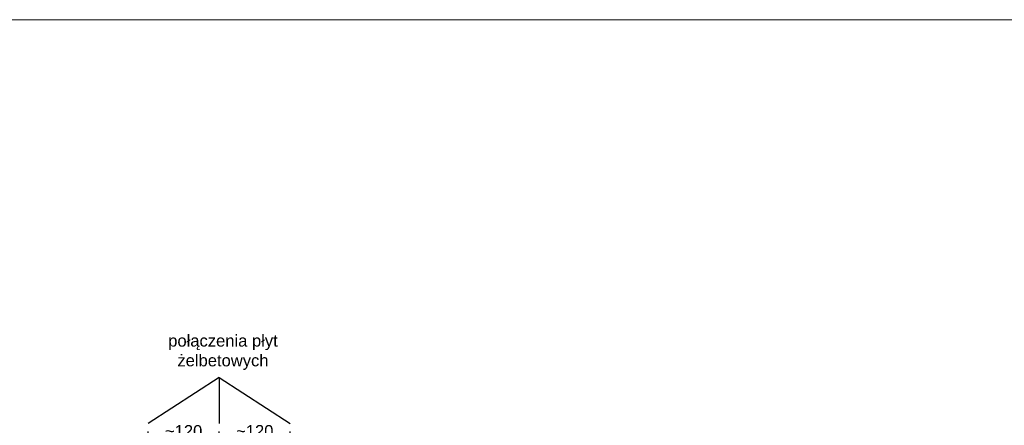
# Model space of a CAD drawing. Header units: millimetres. Extents: x 2341 to 31069, y -7915 to 10644.
# Tile 100 of 105: x 24656 to 26317, y 9959 to 10644. Entities that reach past the tile are written whole.
import ezdxf

# ---------------------------------------------------------------- set-up
doc = ezdxf.new("R2010")
doc.units = ezdxf.units.MM
for name, color, linetype, lineweight in [('A_Kontur_cienka', 250, 'Continuous', 0), ('opisy', 5, 'Continuous', 5), ('ściany nośne', 1, 'Continuous', 25)]:
    doc.layers.add(name, color=color, linetype=linetype, lineweight=lineweight)
doc.styles.get("Standard").update_dxf_attribs({"font": 'ARIAL.TTF'})
doc.dimstyles.new('ISO-25', dxfattribs={"dimtxt": 20, "dimasz": 15, "dimexe": 10, "dimexo": 10, "dimtad": 1, "dimdec": 0, "dimtxsty": 'Standard', "dimcen": 2.5, "dimadec": 0, "dimazin": 0, "dimtfac": 1, "dimtdec": 0, "dimtmove": 0, "dimatfit": 3, "dimfxl": 0, "dimarcsym": 0})

# ---------------------------------------------------------------- blocks, each defined once
blk = doc.blocks.new('*D2200')
at = {"layer": 'Defpoints', "color": 0}
for p in [(24992.5, 9938.8), (24872.5, 9905.4), (24992.5, 9905.4)]:
    blk.add_point(p, dxfattribs=at)
at = {"layer": 'ściany nośne', "color": 0, "lineweight": -2}
for p, q in [((24872.5, 9928.8), (24872.5, 9948.8)), ((24887.5, 9938.8), (24977.5, 9938.8)), ((24992.5, 9928.8), (24992.5, 9948.8))]:
    blk.add_line(p, q, dxfattribs=at)
at = {"layer": 'ściany nośne', "color": 0}
for points in [[(24887.5, 9941.3), (24887.5, 9936.3), (24872.5, 9938.8)], [(24977.5, 9936.3), (24977.5, 9941.3), (24992.5, 9938.8)]]:
    blk.add_solid(points, dxfattribs=at)
at = {"layer": 'ściany nośne', "color": 0, "insert": (24932.5, 9949.6), "char_height": 20, "attachment_point": 5}
blk.add_mtext('{\\C1;~}120', dxfattribs=at)
blk = doc.blocks.new('*D2201')
at = {"layer": 'Defpoints', "color": 0}
for p in [(25112.5, 9938.8), (24992.5, 9905.4), (25112.5, 9905.4)]:
    blk.add_point(p, dxfattribs=at)
at = {"layer": 'ściany nośne', "color": 0, "lineweight": -2}
for p, q in [((24992.5, 9928.8), (24992.5, 9948.8)), ((25007.5, 9938.8), (25097.5, 9938.8)), ((25112.5, 9928.8), (25112.5, 9948.8))]:
    blk.add_line(p, q, dxfattribs=at)
at = {"layer": 'ściany nośne', "color": 0}
for points in [[(25007.5, 9941.3), (25007.5, 9936.3), (24992.5, 9938.8)], [(25097.5, 9936.3), (25097.5, 9941.3), (25112.5, 9938.8)]]:
    blk.add_solid(points, dxfattribs=at)
at = {"layer": 'ściany nośne', "color": 0, "insert": (25052.5, 9949.6), "char_height": 20, "attachment_point": 5}
blk.add_mtext('{\\C1;~}120', dxfattribs=at)

msp = doc.modelspace()

# ---------------------------------------------------------------- linework, layer by layer
for q in [(24872.5, 9962.3), (24992.5, 9962.3), (25112.5, 9962.3)]:
    msp.add_line((24992.5, 10040.2), q)
at = {"layer": 'A_Kontur_cienka', "color": 0, "ltscale": 30}
msp.add_lwpolyline([(30498.9, 7773.8), (23788.9, 7773.8), (23788.9, 10643.8), (30498.9, 10643.8)], close=True, dxfattribs=at)

# ---------------------------------------------------------------- texts
at = {"layer": 'opisy', "color": 1, "lineweight": 9, "insert": (24862.5, 10112.2), "char_height": 20, "width": 272.739, "attachment_point": 1}
msp.add_mtext('\\pxqc;połączenia płyt żelbetowych', dxfattribs=at)

# ---------------------------------------------------------------- dimensions: what is measured, and where the dimension line sits
at = {"layer": 'ściany nośne'}
for base, p1, p2, override, picture, middle in [((24992.5, 9938.8), (24872.5, 9905.4), (24992.5, 9905.4), {"dimtxsty": 'Standard'}, '*D2200', (24932.5, 9949.6)), ((25112.5, 9938.8), (24992.5, 9905.4), (25112.5, 9905.4), {"dimtxsty": 'Standard', "dimtmove": 1}, '*D2201', (25052.5, 9949.6))]:
    dim = msp.add_linear_dim(base=base, p1=p1, p2=p2, text='{\\C1;~}<>', dimstyle='ISO-25', override=override, dxfattribs=at)
    dim.commit()
    dim.dimension.update_dxf_attribs({"geometry": picture, "text_midpoint": middle})

doc.saveas('drawing.dxf')
